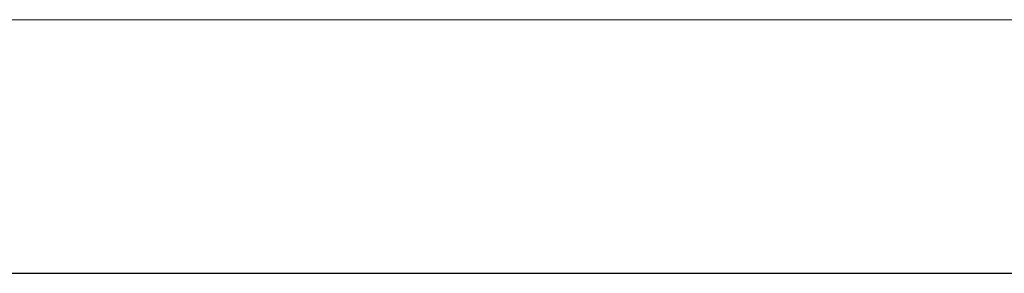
# Model space of a CAD drawing. Extents: x -623047 to -259286, y -27077 to 153279.
# Tile 70 of 190: x -490999 to -490921, y -1100 to -1080. Entities that reach past the tile are written whole.
import ezdxf

# ---------------------------------------------------------------- set-up
doc = ezdxf.new("R2010")
doc.units = 0
doc.header["$MEASUREMENT"] = 0
for name, color, linetype, lineweight in [('INWENT DACH_Nr_Pióra__21', 7, 'Continuous', 9), ('INWENT KONST. DREWNIANA_Nr_Pióra__1', 7, 'Continuous', 25), ('INWENT WYMIARY_Nr_Pióra__21', 7, 'Continuous', 9)]:
    doc.layers.add(name, color=color, linetype=linetype, lineweight=lineweight)
doc.layers.add('INWENT WYMIARY', color=7, linetype='Continuous')

# ---------------------------------------------------------------- blocks, each defined once
blk = doc.blocks.new('Wymiary_65', base_point=(-491086.317, -1079.615))
at = {"layer": 'INWENT WYMIARY_Nr_Pióra__21', "linetype": 'Continuous'}
blk.add_line((-491086.317, -1079.615), (-490966.317, -1079.615), dxfattribs=at)

msp = doc.modelspace()

# ---------------------------------------------------------------- linework, layer by layer
at = {"layer": 'INWENT DACH_Nr_Pióra__21', "linetype": 'Continuous'}
msp.add_line((-491160.186, -1079.615), (-490650.186, -1079.615), dxfattribs=at)
at = {"layer": 'INWENT KONST. DREWNIANA_Nr_Pióra__1', "linetype": 'Continuous'}
msp.add_line((-491030.186, -1099.615), (-490680.186, -1099.615), dxfattribs=at)

# ---------------------------------------------------------------- block references
at = {"layer": 'INWENT WYMIARY', "linetype": 'Continuous'}
msp.add_blockref('Wymiary_65', (-491086.317, -1079.615), dxfattribs=at)

doc.saveas('drawing.dxf')
